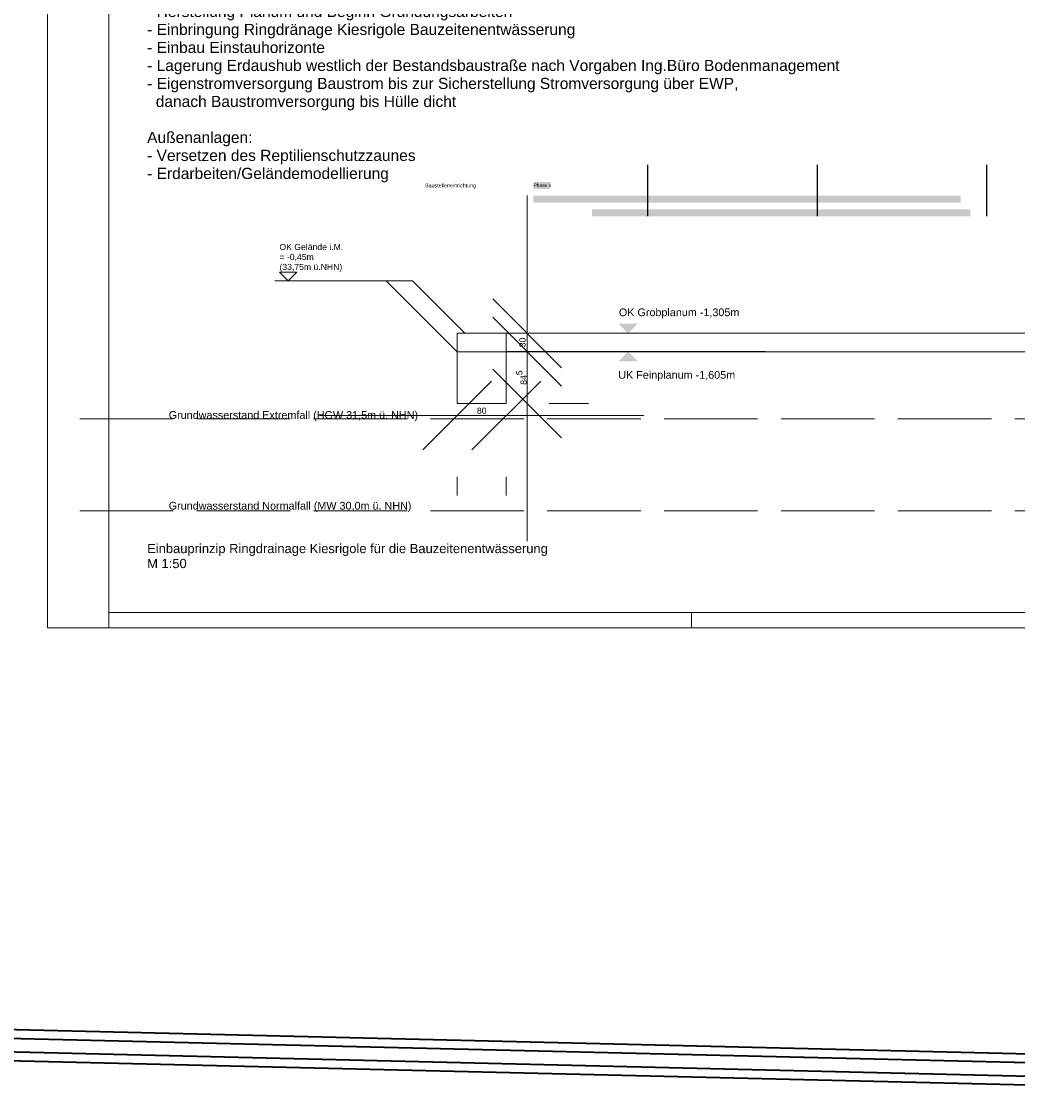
# Model space of a CAD drawing. Header units: metres. Extents: x -5203299 to 2078834, y 245743 to 5817682.
# Tile 11 of 256: x 366254 to 366417, y 5813836 to 5814011. Entities that reach past the tile are written whole.
import ezdxf

# ---------------------------------------------------------------- set-up
doc = ezdxf.new("R2010")
doc.units = ezdxf.units.M
doc.header["$LTSCALE"] = 0.5
doc.linetypes.add('ISO-02 Strichlinie', pattern=[3.81, 3.048, -0.762])
doc.layers.get('0').update_dxf_attribs({"lineweight": 25})
for name, color, linetype, lineweight, true_color in [('30 -35 Decken- 0 Decken', 7, 'Continuous', 35, 0x00ee00), ('70 -72 Beschriftung- 1 Beschriftung allgemein', 7, 'Continuous', 9, 0xff6633), ('70 -76 Bemaßung- 2 Allgemein', 7, 'Continuous', 5, 0x6666cc), ('99.04_Gleisplanung VP 02_23-EB-1236L-A-FAHRKANTE', 150, 'Continuous', 35, 0x007fff), ('99.04_Gleisplanung VP 02_23-EB-1236R-A-FAHRKANTE', 150, 'Continuous', 35, 0x007fff)]:
    doc.layers.add(name, color=color, linetype=linetype, lineweight=lineweight, true_color=true_color)
for name, color, linetype, lineweight in [('30 -39 Baustelle- Fläche', 7, 'Continuous', 15), ('70 -74 Zeichnungsblatt- 4 Plankopf Linie', 7, 'Continuous', 13), ('Keine', 7, 'Continuous', 9)]:
    doc.layers.add(name, color=color, linetype=linetype, lineweight=lineweight)
doc.styles.add('Arial', font='arial.ttf')
doc.styles.add('URWGroteskWidExtLig (bold)', font='txt')
doc.dimstyles.new('SIA_DIN1356', dxfattribs={"dimtxt": 0.906198, "dimasz": 1.122412, "dimexe": 1, "dimexo": 1.5, "dimgap": 0.25, "dimtad": 1, "dimdec": 3, "dimtxsty": 'Arial', "dimblk": 'VW_SLASH-2', "dimblk1": 'VW_SLASH-2', "dimblk2": 'VW_SLASH-2', "dimcen": 0, "dimdle": 1, "dimadec": 3, "dimazin": 0, "dimtfac": 1, "dimtdec": 3, "dimtix": 1, "dimtmove": 0, "dimatfit": 0, "dimldrblk": 'VW_FILLEDARROW', "dimfxl": 1, "dimfrac": 2, "dimtolj": 1, "dimarcsym": 0})

# ---------------------------------------------------------------- blocks, each defined once
blk = doc.blocks.new('_BE Phase 2 (3D)')
at = {"layer": '30 -39 Baustelle- Fläche', "color": 7, "linetype": 'Continuous', "lineweight": 25}
for p, q in [((-236.52, -217.72), (-236.52, -226.11)), ((-208.88, -217.72), (-208.88, -226.11)), ((-181.24, -217.72), (-181.24, -226.11))]:
    blk.add_line(p, q, dxfattribs=at)
at = {"layer": '30 -39 Baustelle- Fläche', "color": 173, "linetype": 'Continuous', "transparency": 33554534}
blk.add_solid([(-255.15, -221.67), (-252.47, -221.67), (-255.15, -220.54), (-252.47, -220.54)], dxfattribs=at)
at = {"layer": '30 -39 Baustelle- Fläche', "color": 143, "linetype": 'Continuous', "transparency": 33554534}
blk.add_solid([(-255.15, -223.88), (-185.48, -223.88), (-255.15, -222.75), (-185.48, -222.75)], dxfattribs=at)
at = {"layer": '30 -39 Baustelle- Fläche', "color": 72, "linetype": 'Continuous', "transparency": 33554534}
blk.add_solid([(-245.56, -226.11), (-183.9, -226.11), (-245.56, -224.98), (-183.9, -224.98)], dxfattribs=at)
at = {"layer": '30 -39 Baustelle- Fläche', "color": 7, "insert": (-255.08, -220.78), "char_height": 0.566, "attachment_point": 1, "line_spacing_factor": 0.971078, "style": 'URWGroteskWidExtLig (bold)'}
blk.add_mtext('Phase 1', dxfattribs=at)
at = {"color": 255, "linetype": 'Continuous', "lineweight": 9}
blk.add_wipeout([(-272.77, -221.67), (-263.5, -221.67), (-263.5, -220.62), (-272.77, -220.62)], dxfattribs=at).dxf.layer = '30 -39 Baustelle- Fläche'
at = {"layer": '30 -39 Baustelle- Fläche', "color": 7, "insert": (-272.77, -220.79), "char_height": 0.6293, "attachment_point": 1, "line_spacing_factor": 0.970891, "style": 'URWGroteskWidExtLig (bold)'}
blk.add_mtext('Baustelleneinrichtung', dxfattribs=at)
blk = doc.blocks.new('Plankopf')
at = {"layer": '70 -74 Zeichnungsblatt- 4 Plankopf Linie', "color": 7, "linetype": 'ISO-02 Strichlinie', "lineweight": 5, "transparency": 33554687}
for p, q in [((-0.5745, -0.4205), (-0.5745, -0.4155)), ((-0.3845, -0.4205), (-0.3845, -0.4155))]:
    blk.add_line(p, q, dxfattribs=at)
at = {"layer": '70 -74 Zeichnungsblatt- 4 Plankopf Linie', "transparency": 33554687, "flags": 128}
for points in [[(-0.5945, 0.4205), (0.5945, 0.4205), (0.5945, -0.4205), (-0.5945, -0.4205)], [(-0.5745, -0.4155), (-0.5745, 0.4155), (0.5895, 0.4155), (0.5895, -0.4155)]]:
    blk.add_lwpolyline(points, close=True, dxfattribs=at)
at = {"layer": '70 -74 Zeichnungsblatt- 4 Plankopf Linie', "color": 0, "flags": 1}
for tag in ['Approval', 'Approval', 'Approval', 'Approval', 'Approval', 'AR_Genehmigt_-_Datum', 'Auto_Generate_Page_Number', 'Auto_Total_Num_Sheets', 'Auftraggeber', 'Auftraggeber_Zusatz_-1-', 'Auftraggeber_Zusatz_-2-', 'Architekt', 'Architekt_Zusatz_-1-', 'Architekt_Zusatz_-2-', 'Approval', 'Current_Plot_Date', 'Scale', 'Sheet_Number', 'Sheet_Title', 'Teil', 'Gewerk', 'Total_Num_Sheets', 'Tragwerksplanung', 'Tragwerksplanung_Zusatz_-1-', 'Tragwerksplanung_Zusatz_-2-', 'Geschäftszeichen', 'Zone', 'Zone', 'Zone', 'Zone', 'Zone', 'Status', 'TGA', 'TGA_Zusatz_-1-', 'TGA_Zusatz_-2-', 'Zone', 'Number', 'Publish_Date', 'Number', 'Publish_Date', 'Number', 'Publish_Date', 'Number', 'Publish_Date', 'Number', 'Publish_Date', 'Planungsgrundlagen', 'Plot_Date_Format', 'BH_Genehmigt_-_Datum', 'Papiermaße', 'Ebene', 'Page_Number', 'Plannummer_Fachplaner', 'File_Name', 'File_Name_Include_Path', 'Projektname_Zusatz', 'Project_Address', 'Landschaftsarchitekt', 'Landschaftsarchitekten_Zusatz-1-', 'Landschaftsarchitekten_Zusatz_-2-', 'Höhe_üNHN', 'Leistungsphase', 'Number', 'Publish_Date', 'Recipients', 'Recipients', 'Recipients', 'Recipients', 'Recipients', 'Project_Date', 'Project_ID', 'Project_Name', 'Recipients', 'Date', 'Note', 'Date', 'Note', 'Date', 'Note', 'Date', 'Note', 'Date', 'Note', 'Format', 'Date', 'Date', 'Note']:
    blk.add_attdef(tag, (-0.5945, -0.4205), '', height=0.00018, dxfattribs=at)
blk = doc.blocks.new('_23-07-06_Massenplan_TB_Weiterführende Schule-2 (3D)')
at = {"layer": '99.04_Gleisplanung VP 02_23-EB-1236L-A-FAHRKANTE', "flags": 128}
for points in [[(562.05, 14.66), (-195.68, 14.71, -0.005965), (-243.37, 15.28), (-544.42, 22.49)], [(562.05, 13.23), (-195.68, 13.28), (-195.68, 13.28, -0.005965), (-243.4, 13.85), (-243.4, 13.85), (-243.4, 13.85), (-544.46, 21.05, -0.000153)]]:
    blk.add_lwpolyline(points, format="xyb", dxfattribs=at)
at = {"layer": '99.04_Gleisplanung VP 02_23-EB-1236R-A-FAHRKANTE', "flags": 128}
for points in [[(563.02, 18.31), (-195.63, 18.36), (-195.63, 18.36, -0.005965), (-243.33, 18.93), (-544.41, 26.14)], [(563.02, 16.88), (-195.63, 16.93, -0.005965), (-243.36, 17.5), (-544.44, 24.7)]]:
    blk.add_lwpolyline(points, format="xyb", dxfattribs=at)
blk = doc.blocks.new('_BE Phase 3 (3D)')
at = {"layer": '30 -39 Baustelle- Fläche', "color": 7, "insert": (-428, 228.94), "char_height": 1.8124, "attachment_point": 1, "line_spacing_factor": 0.970891, "style": 'Arial'}
blk.add_mtext('Phase 2 BE\\P\\PBE:\\P- Stellen/Versetzen des (teilweise vorhandenen) Bauzauns\\P- Erstellen Zufahrt Isländische Allee und Schottern Fläche für Container\\P- Schottern und Einzäunen Nebenfläche an Selma-Lagerlöf-Straße\\P- Stellen Container Außenanlagen, BÜ, Sanitär\\P- Aufstellen Bauschild\\P- Anschluss Bauwasserverteilung an Standrohr\\P- Teilgrundversorgung Baustrom, Eigenstromversorgung BE (Container etc)\\P\\PTeil-GU:\\P- Stellung eigener Container inkl. erforderlichen Schotterflächen\\P- Herstellung Planum und Beginn Gründungsarbeiten\\P- Einbringung Ringdränage Kiesrigole Bauzeitenentwässerung\\P- Einbau Einstauhorizonte\\P- Lagerung Erdaushub westlich der Bestandsbaustraße nach Vorgaben Ing.Büro Bodenmanagement\\P- Eigenstromversorgung Baustrom bis zur Sicherstellung Stromversorgung über EWP, \\P  danach Baustromversorgung bis Hülle dicht\\P\\PAußenanlagen:\\P- Versetzen des Reptilienschutzzaunes\\P- Erdarbeiten/Geländemodellierung', dxfattribs=at)
blk = doc.blocks.new('Gruppe-1112')
at = {"layer": '30 -35 Decken- 0 Decken', "color": 7, "linetype": 'Continuous', "lineweight": 9}
for points in [[(-174.935, 381.361), (-175.091, 381.518), (-174.778, 381.518)], [(-174.935, 381.061), (-175.091, 380.905), (-174.778, 380.905)]]:
    blk.add_solid(points, dxfattribs=at)
at = {"layer": '30 -35 Decken- 0 Decken', "color": 7, "char_height": 0.12586, "attachment_point": 1, "line_spacing_factor": 0.970891, "style": 'Arial'}
for s, insert in [('OK Grobplanum -1,305m ', (-175.085, 381.766)), ('UK Feinplanum -1,605m ', (-175.095, 380.746))]:
    blk.add_mtext(s, dxfattribs=dict(at, insert=insert))
blk = doc.blocks.new('Gruppe-1113')
at = {"layer": '30 -35 Decken- 0 Decken', "color": 253, "linetype": 'Continuous', "lineweight": 9, "true_color": 0xa0a0a4}
for p, q in [((-177.721, 381.061), (-178.876, 382.216)), ((-159.021, 381.061), (-177.721, 381.061))]:
    blk.add_line(p, q, dxfattribs=at)
at = {"layer": '30 -35 Decken- 0 Decken', "color": 7, "linetype": 'Continuous', "lineweight": 9}
blk.add_line((-177.597, 381.361), (-159.145, 381.361), dxfattribs=at)
at = {"layer": '70 -72 Beschriftung- 1 Beschriftung allgemein', "linetype": 'ISO-02 Strichlinie'}
for p, q in [((-183.872, 379.966), (1.134, 379.966)), ((-183.872, 378.466), (1.134, 378.466))]:
    blk.add_line(p, q, dxfattribs=at)
at = {"layer": '30 -35 Decken- 0 Decken', "color": 7}
blk.add_blockref('Gruppe-1112', (0, 0), dxfattribs=at)
at = {"layer": '70 -72 Beschriftung- 1 Beschriftung allgemein', "char_height": 0.12586, "attachment_point": 7, "line_spacing_factor": 0.970891, "style": 'Arial'}
for s, insert in [('Grundwasserstand Extremfall (HGW 31,5m ü. NHN)', (-182.423, 379.928)), ('Grundwasserstand Normalfall (MW 30,0m ü. NHN)', (-182.423, 378.449))]:
    blk.add_mtext(s, dxfattribs=dict(at, insert=insert))
blk = doc.blocks.new('VW_SLASH-2')
at = {"color": 0, "linetype": 'ByBlock', "lineweight": -2, "transparency": 16777216}
blk.add_line((0.891, 0), (-1, 0), dxfattribs=at)
at = {"color": 0, "lineweight": 20, "transparency": 16777216, "flags": 128}
blk.add_lwpolyline([(0.5, 0.5), (-0.5, -0.5)], dxfattribs=at)
blk = doc.blocks.new('*D1134')
at = {"layer": '70 -76 Bemaßung- 2 Allgemein', "color": 0, "lineweight": -2}
for p, q in [((-176.58, 382.484), (-176.58, 383.606)), ((-176.58, 381.061), (-176.58, 381.361)), ((-176.097, 381.361), (-175.58, 381.361)), ((-175.671, 381.061), (-175.58, 381.061)), ((-176.58, 379.939), (-176.58, 378.817))]:
    blk.add_line(p, q, dxfattribs=at)
at = {"layer": '70 -76 Bemaßung- 2 Allgemein', "color": 0, "lineweight": -2, "xscale": 1.122412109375, "yscale": 1.122412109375, "zscale": 1.122412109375}
for p, rotation in [((-176.58, 381.361), 270), ((-176.58, 381.061), 90)]:
    blk.add_blockref('VW_SLASH-2', p, dxfattribs=dict(at, rotation=rotation))
at = {"layer": '70 -76 Bemaßung- 2 Allgemein', "color": 0, "insert": (-176.656, 381.211), "char_height": 0.1007, "attachment_point": 5, "rotation": 90, "style": 'Arial'}
blk.add_mtext('\\A1;30', dxfattribs=at)
blk = doc.blocks.new('VW_FILLEDARROW')
at = {"linetype": 'Continuous', "lineweight": 0, "transparency": 16777216}
blk.add_hatch(color=0, dxfattribs=at).paths.add_polyline_path([(-1.414, 0.379), (0, 0), (-1.414, -0.379)])
at = {"color": 0, "lineweight": 5, "transparency": 16777216, "flags": 128}
blk.add_lwpolyline([(-1.414, 0.379), (0, 0), (-1.414, -0.379)], close=True, dxfattribs=at)
blk = doc.blocks.new('*D1135')
at = {"layer": '70 -76 Bemaßung- 2 Allgemein', "color": 0, "lineweight": -2}
for p, q in [((-176.58, 382.184), (-176.58, 383.306)), ((-176.58, 380.216), (-176.58, 381.061)), ((-175.671, 381.061), (-175.58, 381.061)), ((-176.221, 380.216), (-175.58, 380.216)), ((-176.58, 379.094), (-176.58, 377.972))]:
    blk.add_line(p, q, dxfattribs=at)
at = {"layer": '70 -76 Bemaßung- 2 Allgemein', "color": 0, "lineweight": -2, "xscale": 1.122412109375, "yscale": 1.122412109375, "zscale": 1.122412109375}
for p, rotation in [((-176.58, 381.061), 270), ((-176.58, 380.216), 90)]:
    blk.add_blockref('VW_SLASH-2', p, dxfattribs=dict(at, rotation=rotation))
at = {"layer": '70 -76 Bemaßung- 2 Allgemein', "color": 0, "insert": (-176.673, 380.639), "char_height": 0.10069, "attachment_point": 5, "rotation": 90, "style": 'Arial'}
blk.add_mtext('\\A1;84\\S5^ ;', dxfattribs=at)
blk = doc.blocks.new('*D1137')
at = {"layer": '70 -76 Bemaßung- 2 Allgemein', "color": 0, "lineweight": -2}
for p, q in [((-178.843, 380.02), (-179.966, 380.02)), ((-176.921, 380.02), (-177.721, 380.02)), ((-175.799, 380.02), (-174.676, 380.02)), ((-177.721, 378.716), (-177.721, 379.02)), ((-176.921, 378.716), (-176.921, 379.02))]:
    blk.add_line(p, q, dxfattribs=at)
at = {"layer": '70 -76 Bemaßung- 2 Allgemein', "color": 0, "lineweight": -2, "xscale": 1.122412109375, "yscale": 1.122412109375, "zscale": 1.122412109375}
blk.add_blockref('VW_SLASH-2', (-177.721, 380.02), dxfattribs=at)
at = {"layer": '70 -76 Bemaßung- 2 Allgemein', "color": 0, "lineweight": -2, "xscale": 1.122412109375, "yscale": 1.122412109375, "zscale": 1.122412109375, "rotation": 180}
blk.add_blockref('VW_SLASH-2', (-176.921, 380.02), dxfattribs=at)
at = {"layer": '70 -76 Bemaßung- 2 Allgemein', "color": 0, "insert": (-177.321, 380.097), "char_height": 0.1007, "attachment_point": 5, "style": 'Arial'}
blk.add_mtext('\\A1;80', dxfattribs=at)
blk = doc.blocks.new('Gruppe-1114')
at = {"layer": '70 -76 Bemaßung- 2 Allgemein'}
for base, p1, p2, text, picture, middle in [((-176.57994251, 381.36138883), (-177.17099996, 381.06138883), (-177.5967359, 381.36138883), '30', '*D1134', (-176.65634407, 381.21138883)), ((-176.57994251, 381.06138883), (-177.72099996, 380.21638883), (-177.17099996, 381.06138883), '84\\S5^ ;', '*D1135', (-176.67307516, 380.63888883))]:
    dim = blk.add_linear_dim(base=base, p1=p1, p2=p2, angle=270, text=text, dimstyle='SIA_DIN1356', override={"dimtxt": 0.100689, "dimgap": 0.025, "dimdec": 8, "dimpost": '<>', "dimtxsty": 'Arial', "dimtmove": 2}, dxfattribs=at)
    dim.commit()
    dim.dimension.update_dxf_attribs({"geometry": picture, "text_midpoint": middle})
blk = doc.blocks.new('Gruppe-1115')
at = {"layer": '30 -35 Decken- 0 Decken', "linetype": 'Continuous', "lineweight": 9}
h = blk.add_hatch(dxfattribs=at)
h.set_pattern_fill('Kies fein SRF', style=0, pattern_type=2)
h.set_pattern_definition([(49.1276, (0, 0), (1.165296, -2.93334), [0.267876, -2.158097]), (9.61852, (0.1753, 0.2026), (2.752796, -1.098895), [0.440218, -3.961963]), (-21.7615, (0.6093, 0.276), (1.165296, -2.93334), [0.296403, -2.667624]), (-68.3341, (0.8846, 0.1662), (-1.5875, -1.834444), [0.315633, -2.840694]), (-95.06054, (1.0011, -0.1271), (-1.5875, -1.8344444), [0.335051, -4.45139]), (-156.56087, (0.9715, -0.4609), (-1.5875, -1.8344444), [0.452265, -6.008666]), (177.06757, (0.5566, -0.6407), (-4.340296, -0.7355494), [0.497167, -6.605225]), (111.6659, (0.06, -0.6153), (-2.752796, 1.098895), [0.253706, -2.90262]), (84.93946, (-0.0335, -0.3796), (-1.165296, 2.9333395), [0.381144, -4.405297]), (48.07746, (0.5997, -1.4817), (1.11134, -2.954204), [0.477458, -3.846562]), (3.7626, (0.9187, -1.1264), (2.888988, 3.217282), [0.44267, -3.566298]), (-27.76534, (1.3604, -1.0974), (4.000327, 0.263078), [0.637873, -5.138917]), (-69.3842, (1.925, -1.3945), (4.000327, 0.263078), [0.348522, -2.807805]), (-131.92254, (2.0476, -1.7207), (1.11134, -2.954204), [0.477458, -3.846562]), (-176.2374, (1.7286, -2.076), (1.11134, -2.954204), [0.44267, -3.566298]), (152.23466, (1.2869, -2.105), (1.11134, -2.954204), [0.637873, -5.138917]), (110.6158, (0.7224, -1.808), (-4.000327, -0.263078), [0.348522, -2.807805]), (49.5378, (1.658, 0.141), (1.093611, -3.104444), [0.521355, -4.20021]), (6.6928, (1.9964, 0.5377), (1.09361, -3.104444), [0.462238, -3.723944]), (-26.4858, (2.4554, 0.5917), (1.093611, -3.104444), [0.64784, -5.219204]), (-70.594, (3.0353, 0.3028), (5.251266, -2.61656), [0.36344, -2.927997]), (-130.4622, (3.156, -0.04), (1.093611, -3.104444), [0.521355, -4.20021]), (-173.3072, (2.8177, -0.4368), (1.09361, -3.104444), [0.462238, -3.723944]), (153.5142, (2.3586, -0.4906), (1.093611, -3.104444), [0.64784, -5.219204]), (109.406, (1.7788, -0.2017), (-4.157655, -0.487883), [0.36344, -2.927997])])
h.paths.add_polyline_path([(-177.72099996, 381.06138883), (-176.92099996, 381.06138883), (-176.92099996, 380.21638883), (-177.72099996, 380.21638883)])
at = {"layer": '30 -35 Decken- 0 Decken', "color": 7, "linetype": 'Continuous', "lineweight": 9}
for p, q in [((-178.4517359, 382.21638883), (-180.69344052, 382.21638883)), ((-177.5967359, 381.36138883), (-178.4517359, 382.21638883)), ((-177.72099996, 380.21638883), (-177.72099996, 381.06138883)), ((-172.6952628, 381.06138883), (-176.92099996, 381.06138883)), ((-176.92099996, 381.06138883), (-176.92099996, 380.21638883)), ((-176.92099996, 380.21638883), (-177.72099996, 380.21638883))]:
    blk.add_line(p, q, dxfattribs=at)
at = {"layer": '70 -76 Bemaßung- 2 Allgemein'}
blk.add_blockref('Gruppe-1114', (0, 0), dxfattribs=at)
dim = blk.add_aligned_dim(p1=(-176.92099996, 380.21638883), p2=(-177.72099996, 380.21638883), distance=0.19615251, text='80', dimstyle='SIA_DIN1356', override={"dimtxt": 0.100689, "dimgap": 0.025, "dimdec": 8, "dimpost": '<>', "dimtxsty": 'Arial', "dimtmove": 2}, dxfattribs=at)
dim.commit()
dim.dimension.update_dxf_attribs({"geometry": '*D1137', "text_midpoint": (-177.32099996, 380.09663787)})
at = {"color": 255, "linetype": 'Continuous', "lineweight": 9}
blk.add_wipeout([(-180.47578075, 382.21638883), (-180.61804508, 382.35865316), (-180.33351641, 382.35865316)], dxfattribs=at).dxf.layer = '30 -35 Decken- 0 Decken'
at = {"layer": '30 -35 Decken- 0 Decken', "color": 7, "linetype": 'Continuous', "lineweight": 9, "flags": 128}
blk.add_lwpolyline([(-180.47578075, 382.21638883), (-180.61804508, 382.35865316), (-180.33351641, 382.35865316)], close=True, dxfattribs=at)
at = {"layer": '30 -35 Decken- 0 Decken', "color": 7, "insert": (-180.61804508, 382.8184696), "char_height": 0.1006886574, "attachment_point": 1, "line_spacing_factor": 0.970891, "style": 'Arial'}
blk.add_mtext('OK Gelände i.M.\\P= -0,45m\\P(33,75m ü.NHN)', dxfattribs=at)
blk = doc.blocks.new('_BE Phase 1 (3D)')
at = {"layer": '30 -39 Baustelle- Fläche', "color": 7}
blk.add_blockref('Gruppe-1113', (0, 0), dxfattribs=at)
at = {"color": 255, "linetype": 'Continuous', "lineweight": 9}
blk.add_wipeout([(-177.721, 381.361), (-176.921, 381.361), (-176.921, 381.061), (-177.721, 381.061)], dxfattribs=at).dxf.layer = '30 -35 Decken- 0 Decken'
at = {"layer": '30 -35 Decken- 0 Decken', "linetype": 'Continuous', "lineweight": 9}
h = blk.add_hatch(dxfattribs=at)
h.set_pattern_fill('Mörtel_Putz sehr fein SRF', style=0, pattern_type=2)
h.set_pattern_definition([(19.9831, (0, 0), (1.2205195, -1.1875325), [0.0772206, -1.467192]), (-13.86969, (0.0726, 0.0264), (1.2205195, -1.1875325), [0.1376096, -2.614583]), (-44.21518, (0.2062, -0.0066), (-0.230909, -1.7153247), [0.0851455, -1.617764]), (-97.6668, (0.2672, -0.066), (-1.4514286, -0.527792), [0.08654, -1.644257]), (-160.0169, (0.2557, -0.1518), (-2.671948, 0.65974), [0.0772206, -1.467192]), (166.13031, (0.1831, -0.1781), (-3.8924675, 1.8472727), [0.1376096, -2.614583]), (135.78482, (0.0495, -0.1452), (0.230909, 1.7153247), [0.0851455, -1.617764]), (82.3332, (-0.0116, -0.0858), (1.4514286, 0.527792), [0.08654, -1.644257]), (-110.55605, (-0.4783, 0.7092), (1.692803, -0.963869), [0.07046, -1.6582134]), (-67.19524, (-0.503, 0.6433), (1.6928033, -0.963869), [0.114187, -2.6872775]), (-29.65685, (-0.4588, 0.538), (2.299781, 0.6547386), [0.079399, -1.868581]), (15.89144, (-0.3898, 0.4987), (0.606978, 1.6186076), [0.097463, -2.293703]), (69.44395, (-0.296, 0.5254), (-1.692803, 0.963869), [0.07046, -1.6582134]), (112.80476, (-0.2713, 0.5914), (-0.606978, -1.6186076), [0.114188, -2.687277]), (150.34315, (-0.3156, 0.6966), (-0.606978, -1.6186076), [0.079399, -1.868581]), (-164.10856, (-0.3846, 0.7359), (-1.6928033, 0.963869), [0.097463, -2.293703]), (-136.7788, (0.297, -0.7587), (1.121558, -2.803896), [0.075144, -3.682047]), (-68.1986, (0.242, -0.81), (3.85948, -0.23091), [0.060398, -2.95949]), (-3.4239, (0.2645, -0.8663), (2.737922, 2.572987), [0.077328, -3.789054]), (43.2212, (0.3418, -0.8708), (-1.121558, 2.803896), [0.075144, -3.682047]), (111.8014, (0.3965, -0.8194), (-3.85948, 0.23091), [0.060398, -2.95949]), (176.5761, (0.374, -0.7633), (-2.737922, -2.572987), [0.077328, -3.789054]), (142.04577, (-0.4618, -0.4618), (-0.263896, -1.6163636), [0.1045876, -1.9871636]), (80.7274, (-0.5443, -0.3975), (-1.913247, -0.32987), [0.081888, -1.555876]), (41.79478, (-0.5311, -0.3167), (-1.9132468, -0.3298701), [0.146012, -2.774224]), (9.7824, (-0.4222, -0.2194), (-1.6493507, 1.2864935), [0.097074, -1.844402]), (-37.95423, (-0.3266, -0.2029), (0.263896, 1.6163636), [0.1045876, -1.9871636]), (-99.2726, (-0.2441, -0.2672), (2.177143, 1.946234), [0.1637764, -1.473988]), (-170.2176, (-0.2705, -0.4288), (1.6493507, -1.2864935), [0.1941476, -1.747328])])
h.paths.add_polyline_path([(-177.721, 381.361), (-176.921, 381.361), (-176.921, 381.061), (-177.721, 381.061)])
at = {"layer": '30 -35 Decken- 0 Decken', "color": 7, "linetype": 'Continuous', "lineweight": 9, "flags": 128}
blk.add_lwpolyline([(-177.721, 381.361), (-176.921, 381.361), (-176.921, 381.061), (-177.721, 381.061)], close=True, dxfattribs=at)
at = {"layer": '30 -39 Baustelle- Fläche', "color": 7}
blk.add_blockref('Gruppe-1115', (0, 0), dxfattribs=at)

msp = doc.modelspace()

# ---------------------------------------------------------------- block references
at = {"layer": 'Keine', "color": 1}
msp.add_blockref('_BE Phase 2 (3D)', (366592.8, 5814205.71), dxfattribs=at)

# ---------------------------------------------------------------- next in the draw order: block references
at = {"layer": '70 -74 Zeichnungsblatt- 4 Plankopf Linie', "xscale": 500, "yscale": 500, "zscale": 500}
msp.add_blockref('Plankopf', (366555.71, 5814122.76), dxfattribs=at)

# ---------------------------------------------------------------- next in the draw order: block references
at = {"layer": 'Keine', "color": 1}
for name in ['_23-07-06_Massenplan_TB_Weiterführende Schule-2 (3D)', '_BE Phase 3 (3D)']:
    msp.add_blockref(name, (366702.72, 5813823.08), dxfattribs=at)

# ---------------------------------------------------------------- next in the draw order: block references
at = {"layer": 'Keine', "color": 1, "xscale": 10, "yscale": 10, "zscale": 10}
msp.add_blockref('_BE Phase 1 (3D)', (368102.47, 5810146.9), dxfattribs=at)

# ---------------------------------------------------------------- next in the draw order: texts
at = {"layer": 'Keine', "color": 7, "insert": (366274.72, 5813922.2), "char_height": 1.5103, "attachment_point": 7, "line_spacing_factor": 0.970891, "style": 'Arial'}
msp.add_mtext('Einbauprinzip Ringdrainage Kiesrigole für die Bauzeitenentwässerung\\PM 1:50', dxfattribs=at)

doc.saveas('drawing.dxf')
